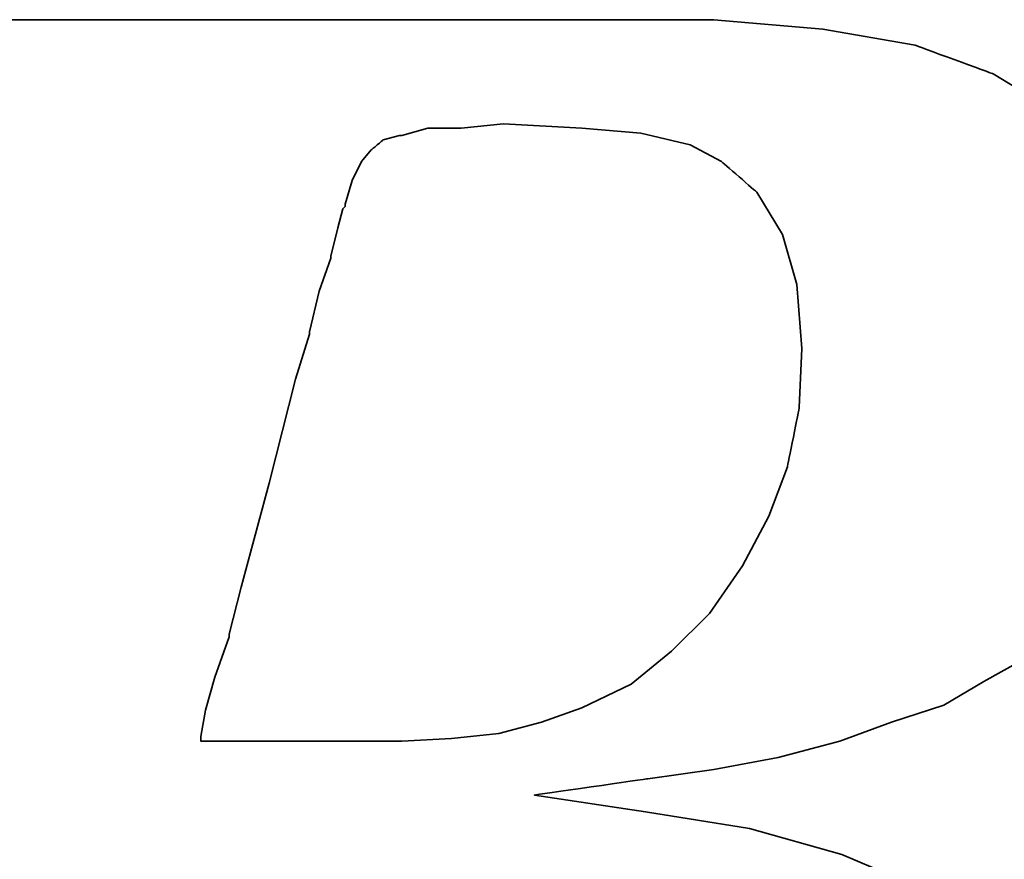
# Model space of a CAD drawing. Header units: millimetres. Extents: x -2774 to 3135, y -1571 to 860.
# Tile 187 of 256: x -2354.68 to -2351.88, y -532.97 to -530.58. Entities that reach past the tile are written whole.
import ezdxf

# ---------------------------------------------------------------- set-up
doc = ezdxf.new("R2010")
doc.units = ezdxf.units.MM
doc.layers.add('DIM', color=4, linetype='CONTINUOUS')
doc.layers.add('layer 1', color=7, linetype='CONTINUOUS')

# ---------------------------------------------------------------- blocks, each defined once
blk = doc.blocks.new('TBI MOTION logo(完整正式版)')
at = {"layer": 'layer 1', "color": 22, "lineweight": 35}
for points, knots in [([(-64.65375, -6.86375), (-64.65375, -6.86375), (-64.84375, -7.29625), (-64.84375, -7.29625), (-64.84375, -7.29625), (-64.84375, -7.29625), (-64.86875, -7.34375), (-64.86875, -7.34375), (-64.86875, -7.34375), (-64.86875, -7.34375), (-64.86875, -7.36875), (-64.86875, -7.36875), (-64.86875, -7.36875), (-64.86875, -7.36875), (-65.15375, -7.65375), (-65.15375, -7.65375), (-65.15375, -7.65375), (-65.15375, -7.65375), (-65.17875, -7.65375), (-65.17875, -7.65375), (-65.17875, -7.65375), (-65.17875, -7.65375), (-65.20375, -7.67875), (-65.20375, -7.67875), (-65.20375, -7.67875), (-65.20375, -7.67875), (-65.58875, -7.87125), (-65.58875, -7.87125), (-65.58875, -7.87125), (-65.58875, -7.87125), (-65.63375, -7.87125), (-65.63375, -7.87125), (-65.63375, -7.87125), (-65.63375, -7.87125), (-65.65875, -7.89375), (-65.65875, -7.89375), (-65.65875, -7.89375), (-65.65875, -7.89375), (-66.09375, -7.94375), (-66.09375, -7.94375), (-66.09375, -7.94375), (-66.09375, -7.94375), (-66.11375, -7.94375), (-66.11375, -7.94375), (-66.11375, -7.94375), (-66.11375, -7.94375), (-66.16375, -7.94375), (-66.16375, -7.94375), (-66.16375, -7.94375), (-66.16375, -7.94375), (-66.30875, -7.94375), (-66.30875, -7.94375), (-66.30875, -7.94375), (-66.30875, -7.94375), (-66.69375, -7.94375), (-66.69375, -7.94375), (-66.69375, -7.94375), (-66.69375, -7.94375), (-67.07375, -7.94375), (-67.07375, -7.94375), (-67.07375, -7.94375), (-67.07375, -7.94375), (-67.12375, -7.94375), (-67.12375, -7.94375), (-67.12375, -7.94375), (-67.12375, -7.94375), (-67.12375, -7.96625), (-67.12375, -7.96625), (-67.12375, -7.96625), (-67.12375, -7.96625), (-67.14875, -7.99125), (-67.14875, -7.99125), (-67.14875, -7.99125), (-67.14875, -7.99125), (-67.24375, -8.34875), (-67.24375, -8.34875), (-67.24375, -8.34875), (-67.24375, -8.34875), (-67.31375, -8.68625), (-67.31375, -8.68625), (-67.31375, -8.68625), (-67.31375, -8.68625), (-67.26875, -8.68625), (-67.26875, -8.68625), (-67.26875, -8.68625), (-67.26875, -8.68625), (-67.07375, -8.68625), (-67.07375, -8.68625), (-67.07375, -8.68625), (-67.07375, -8.68625), (-66.54875, -8.68625), (-66.54875, -8.68625), (-66.54875, -8.68625), (-66.54875, -8.68625), (-65.82625, -8.68625), (-65.82625, -8.68625), (-65.82625, -8.68625), (-65.82625, -8.68625), (-65.01375, -8.68625), (-65.01375, -8.68625), (-65.01375, -8.68625), (-65.01375, -8.68625), (-64.05375, -8.68625), (-64.05375, -8.68625), (-64.05375, -8.68625), (-64.05375, -8.68625), (-62.08375, -8.68625), (-62.08375, -8.68625), (-62.08375, -8.68625), (-62.08375, -8.68625), (-60.06875, -8.68625), (-60.06875, -8.68625), (-60.06875, -8.68625), (-60.06875, -8.68625), (-59.10875, -8.68625), (-59.10875, -8.68625), (-59.10875, -8.68625), (-59.10875, -8.68625), (-58.29375, -8.68625), (-58.29375, -8.68625), (-58.29375, -8.68625), (-58.29375, -8.68625), (-57.57375, -8.68625), (-57.57375, -8.68625), (-57.57375, -8.68625), (-57.57375, -8.68625), (-57.04875, -8.68625), (-57.04875, -8.68625), (-57.04875, -8.68625), (-57.04875, -8.68625), (-56.85375, -8.68625), (-56.85375, -8.68625), (-56.85375, -8.68625), (-56.85375, -8.68625), (-56.70875, -8.68625), (-56.70875, -8.68625), (-56.70875, -8.68625), (-56.70875, -8.68625), (-56.61375, -8.68625), (-56.61375, -8.68625), (-56.61375, -8.68625), (-56.61375, -8.68625), (-56.56875, -8.68625), (-56.56875, -8.68625), (-56.56875, -8.68625), (-56.56875, -8.68625), (-55.65375, -8.63875), (-55.65375, -8.63875), (-55.65375, -8.63875), (-55.65375, -8.63875), (-54.76875, -8.51875), (-54.76875, -8.51875), (-54.76875, -8.51875), (-54.76875, -8.51875), (-53.90375, -8.30375), (-53.90375, -8.30375), (-53.90375, -8.30375), (-53.90375, -8.30375), (-53.08875, -8.03875), (-53.08875, -8.03875), (-53.08875, -8.03875), (-53.08875, -8.03875), (-52.34375, -7.65375), (-52.34375, -7.65375), (-52.34375, -7.65375), (-52.34375, -7.65375), (-51.69875, -7.29625), (-51.69875, -7.29625), (-51.69875, -7.29625), (-51.69875, -7.29625), (-51.21875, -6.91125), (-51.21875, -6.91125), (-51.21875, -6.91125), (-51.21875, -6.91125), (-50.83375, -6.50375), (-50.83375, -6.50375), (-50.83375, -6.50375), (-50.83375, -6.50375), (-50.44875, -5.94875), (-50.44875, -5.94875), (-50.44875, -5.94875), (-50.44875, -5.94875), (-50.13875, -5.30375), (-50.13875, -5.30375), (-50.13875, -5.30375), (-50.13875, -5.30375), (-49.99375, -4.65375), (-49.99375, -4.65375), (-49.99375, -4.65375), (-49.99375, -4.65375), (-49.92375, -3.98375), (-49.92375, -3.98375), (-49.92375, -3.98375), (-49.92375, -3.98375), (-49.99375, -3.19374), (-49.99375, -3.19374), (-49.99375, -3.19374), (-49.99375, -3.19374), (-50.23374, -2.44874), (-50.23374, -2.44874), (-50.23374, -2.44874), (-50.23374, -2.44874), (-50.59375, -1.87374), (-50.59375, -1.87374), (-50.59375, -1.87374), (-50.59375, -1.87374), (-51.09875, -1.31874), (-51.09875, -1.31874), (-51.09875, -1.31874), (-51.09875, -1.31874), (-51.74375, -0.81875), (-51.74375, -0.81875), (-51.74375, -0.81875), (-51.74375, -0.81875), (-52.53875, -0.48125), (-52.53875, -0.48125), (-52.53875, -0.48125), (-52.53875, -0.48125), (-53.47375, -0.21875), (-53.47375, -0.21875), (-53.47375, -0.21875), (-53.47375, -0.21875), (-54.52875, -0.04874), (-54.52875, -0.04874), (-54.52875, -0.04874), (-54.52875, -0.04874), (-55.65375, 0.12125), (-55.65375, 0.12125), (-55.65375, 0.12125), (-55.65375, 0.12125), (-54.50375, 0.28624), (-54.50375, 0.28624), (-54.50375, 0.28624), (-54.50375, 0.28624), (-53.83375, 0.38124), (-53.83375, 0.38124), (-53.83375, 0.38124), (-53.83375, 0.38124), (-53.18375, 0.50125), (-53.18375, 0.50125), (-53.18375, 0.50125), (-53.18375, 0.50125), (-52.55875, 0.66874), (-52.55875, 0.66874), (-52.55875, 0.66874), (-52.55875, 0.66874), (-52.03375, 0.86124), (-52.03375, 0.86124), (-52.03375, 0.86124), (-52.03375, 0.86124), (-51.50374, 1.03124), (-51.50374, 1.03124), (-51.50374, 1.03124), (-51.50374, 1.03124), (-51.09875, 1.27125), (-51.09875, 1.27125), (-51.09875, 1.27125), (-51.09875, 1.27125), (-50.71375, 1.48624), (-50.71375, 1.48624), (-50.71375, 1.48624), (-50.71375, 1.48624), (-50.37625, 1.77625), (-50.37625, 1.77625), (-50.37625, 1.77625), (-50.37625, 1.77625), (-49.82375, 2.37625), (-49.82375, 2.37625), (-49.82375, 2.37625), (-49.82375, 2.37625), (-49.41875, 2.99625), (-49.41875, 2.99625), (-49.41875, 2.99625), (-49.41875, 2.99625), (-49.22375, 3.76625), (-49.22375, 3.76625), (-49.22375, 3.76625), (-49.22375, 3.76625), (-49.15375, 4.50874), (-49.15375, 4.50874), (-49.15375, 4.50874), (-49.15375, 4.50874), (-49.20375, 5.25125), (-49.20375, 5.25125), (-49.20375, 5.25125), (-49.20375, 5.25125), (-49.41875, 5.92625), (-49.41875, 5.92625), (-49.41875, 5.92625), (-49.41875, 5.92625), (-49.77875, 6.47625), (-49.77875, 6.47625), (-49.77875, 6.47625), (-49.77875, 6.47625), (-50.33125, 7.02624), (-50.33125, 7.02624), (-50.33125, 7.02624), (-50.33125, 7.02624), (-51.00125, 7.43625), (-51.00125, 7.43625), (-51.00125, 7.43625), (-51.00125, 7.43625), (-51.79375, 7.72625), (-51.79375, 7.72625), (-51.79375, 7.72625), (-51.79375, 7.72625), (-52.72875, 7.89124), (-52.72875, 7.89124), (-52.72875, 7.89124), (-52.72875, 7.89124), (-53.83375, 7.98625), (-53.83375, 7.98625), (-53.83375, 7.98625), (-53.83375, 7.98625), (-53.92875, 7.98625), (-53.92875, 7.98625), (-53.92875, 7.98625), (-53.92875, 7.98625), (-54.26375, 7.98625), (-54.26375, 7.98625), (-54.26375, 7.98625), (-54.26375, 7.98625), (-54.74375, 7.98625), (-54.74375, 7.98625), (-54.74375, 7.98625), (-54.74375, 7.98625), (-55.36875, 7.98625), (-55.36875, 7.98625), (-55.36875, 7.98625), (-55.36875, 7.98625), (-56.13375, 7.98625), (-56.13375, 7.98625), (-56.13375, 7.98625), (-56.13375, 7.98625), (-56.94875, 7.98625), (-56.94875, 7.98625), (-56.94875, 7.98625), (-56.94875, 7.98625), (-58.77625, 7.98625), (-58.77625, 7.98625), (-58.77625, 7.98625), (-58.77625, 7.98625), (-60.59875, 7.98625), (-60.59875, 7.98625), (-60.59875, 7.98625), (-60.59875, 7.98625), (-61.41375, 7.98625), (-61.41375, 7.98625), (-61.41375, 7.98625), (-61.41375, 7.98625), (-62.17875, 7.98625), (-62.17875, 7.98625), (-62.17875, 7.98625), (-62.17875, 7.98625), (-62.80375, 7.98625), (-62.80375, 7.98625), (-62.80375, 7.98625), (-62.80375, 7.98625), (-63.30625, 7.98625), (-63.30625, 7.98625), (-63.30625, 7.98625), (-63.30625, 7.98625), (-63.57375, 7.98625), (-63.57375, 7.98625), (-63.57375, 7.98625), (-63.57375, 7.98625), (-63.57375, 7.96375), (-63.57375, 7.96375), (-63.57375, 7.96375), (-63.57375, 7.96375), (-63.59875, 7.94125), (-63.59875, 7.94125), (-63.59875, 7.94125), (-63.59875, 7.94125), (-63.69375, 7.55625), (-63.69375, 7.55625), (-63.69375, 7.55625), (-63.69375, 7.55625), (-63.76375, 7.24624), (-63.76375, 7.24624), (-63.76375, 7.24624), (-63.76375, 7.24624), (-63.23875, 7.24624), (-63.23875, 7.24624), (-63.23875, 7.24624), (-63.23875, 7.24624), (-62.75875, 7.24624), (-62.75875, 7.24624), (-62.75875, 7.24624), (-62.75875, 7.24624), (-62.61125, 7.24624), (-62.61125, 7.24624), (-62.61125, 7.24624), (-62.61125, 7.24624), (-62.56625, 7.24624), (-62.56625, 7.24624), (-62.56625, 7.24624), (-62.56625, 7.24624), (-62.22875, 7.24624), (-62.22875, 7.24624), (-62.22875, 7.24624), (-62.22875, 7.24624), (-62.20375, 7.24624), (-62.20375, 7.24624), (-62.20375, 7.24624), (-62.20375, 7.24624), (-62.17875, 7.21875), (-62.17875, 7.21875), (-62.17875, 7.21875), (-62.17875, 7.21875), (-61.96375, 7.17125), (-61.96375, 7.17125), (-61.96375, 7.17125), (-61.96375, 7.17125), (-61.72375, 7.12624), (-61.72375, 7.12624), (-61.72375, 7.12624), (-61.72375, 7.12624), (-61.70375, 7.12624), (-61.70375, 7.12624), (-61.70375, 7.12624), (-61.70375, 7.12624), (-61.55875, 7.07624), (-61.55875, 7.07624), (-61.55875, 7.07624), (-61.55875, 7.07624), (-61.50875, 7.07624), (-61.50875, 7.07624), (-61.50875, 7.07624), (-61.50875, 7.07624), (-61.48375, 7.02624), (-61.48375, 7.02624), (-61.48375, 7.02624), (-61.48375, 7.02624), (-61.31875, 6.83375), (-61.31875, 6.83375), (-61.31875, 6.83375), (-61.31875, 6.83375), (-61.29375, 6.81125), (-61.29375, 6.81125), (-61.29375, 6.81125), (-61.29375, 6.81125), (-61.29375, 6.78625), (-61.29375, 6.78625), (-61.29375, 6.78625), (-61.29375, 6.78625), (-61.19875, 6.50124), (-61.19875, 6.50124), (-61.19875, 6.50124), (-61.19875, 6.50124), (-61.17375, 6.45124), (-61.17375, 6.45124), (-61.17375, 6.45124), (-61.17375, 6.45124), (-61.19875, 6.40625), (-61.19875, 6.40625), (-61.19875, 6.40625), (-61.19875, 6.40625), (-61.26875, 5.99624), (-61.26875, 5.99624), (-61.26875, 5.99624), (-61.26875, 5.99624), (-61.26875, 5.85125), (-61.26875, 5.85125), (-61.26875, 5.85125), (-61.26875, 5.85125), (-61.26875, 5.82625), (-61.26875, 5.82625), (-61.26875, 5.82625), (-61.26875, 5.82625), (-61.29375, 5.80625), (-61.29375, 5.80625), (-61.29375, 5.80625), (-61.29375, 5.80625), (-61.34125, 5.66125), (-61.34125, 5.66125), (-61.34125, 5.66125), (-61.34125, 5.66125), (-61.41375, 5.44625), (-61.41375, 5.44625), (-61.41375, 5.44625), (-61.41375, 5.44625), (-61.48375, 5.15625), (-61.48375, 5.15625), (-61.48375, 5.15625), (-61.48375, 5.15625), (-61.58375, 4.82124), (-61.58375, 4.82124), (-61.58375, 4.82124), (-61.58375, 4.82124), (-61.79875, 4.00375), (-61.79875, 4.00375), (-61.79875, 4.00375), (-61.79875, 4.00375), (-62.05875, 2.99625), (-62.05875, 2.99625), (-62.05875, 2.99625), (-62.05875, 2.99625), (-62.34875, 1.91625), (-62.34875, 1.91625), (-62.34875, 1.91625), (-62.34875, 1.91625), (-62.97375, -0.41124), (-62.97375, -0.41124), (-62.97375, -0.41124), (-62.97375, -0.41124), (-63.59875, -2.75875), (-63.59875, -2.75875), (-63.59875, -2.75875), (-63.59875, -2.75875), (-63.88375, -3.86374), (-63.88375, -3.86374), (-63.88375, -3.86374), (-63.88375, -3.86374), (-64.14875, -4.82374), (-64.14875, -4.82374), (-64.14875, -4.82374), (-64.14875, -4.82374), (-64.36375, -5.64125), (-64.36375, -5.64125), (-64.36375, -5.64125), (-64.36375, -5.64125), (-64.43625, -5.97625), (-64.43625, -5.97625), (-64.43625, -5.97625), (-64.43625, -5.97625), (-64.50875, -6.28625), (-64.50875, -6.28625), (-64.50875, -6.28625), (-64.50875, -6.28625), (-64.50875, -6.30875), (-64.50875, -6.30875), (-64.50875, -6.30875), (-64.50875, -6.30875), (-64.57875, -6.50375), (-64.57875, -6.50375), (-64.57875, -6.50375), (-64.57875, -6.50375), (-64.62875, -6.69625), (-64.62875, -6.69625), (-64.62875, -6.69625), (-64.62875, -6.69625), (-64.62875, -6.76875), (-64.62875, -6.76875), (-64.62875, -6.76875), (-64.62875, -6.76875), (-64.62875, -6.81375), (-64.62875, -6.81375), (-64.62875, -6.81375), (-64.62875, -6.81375), (-64.62875, -6.83875), (-64.62875, -6.83875), (-64.62875, -6.83875), (-64.62875, -6.83875), (-64.65375, -6.86375), (-64.65375, -6.86375)], [0, 0, 0, 0, 0.0071942, 0.0071942, 0.0071942, 0.0071943, 0.0143885, 0.0143885, 0.0143885, 0.0143885, 0.0215827, 0.0215827, 0.0215827, 0.0215827, 0.028777, 0.028777, 0.028777, 0.028777, 0.0359712, 0.0359712, 0.0359712, 0.0359712, 0.0431655, 0.0431655, 0.0431655, 0.0431655, 0.0503597, 0.0503597, 0.0503597, 0.0503597, 0.057554, 0.057554, 0.057554, 0.057554, 0.0647482, 0.0647482, 0.0647482, 0.0647482, 0.0719424, 0.0719424, 0.0719424, 0.0719425, 0.0791367, 0.0791367, 0.0791367, 0.0791367, 0.0863309, 0.0863309, 0.0863309, 0.0863309, 0.0935252, 0.0935252, 0.0935252, 0.0935252, 0.1007194, 0.1007194, 0.1007194, 0.1007194, 0.1079137, 0.1079137, 0.1079137, 0.1079137, 0.1151079, 0.1151079, 0.1151079, 0.1151079, 0.1223022, 0.1223022, 0.1223022, 0.1223022, 0.1294964, 0.1294964, 0.1294964, 0.1294964, 0.1366906, 0.1366906, 0.1366906, 0.1366907, 0.1438849, 0.1438849, 0.1438849, 0.1438849, 0.1510791, 0.1510791, 0.1510791, 0.1510791, 0.1582734, 0.1582734, 0.1582734, 0.1582734, 0.1654676, 0.1654676, 0.1654676, 0.1654676, 0.1726619, 0.1726619, 0.1726619, 0.1726619, 0.1798561, 0.1798561, 0.1798561, 0.1798561, 0.1870504, 0.1870504, 0.1870504, 0.1870504, 0.1942446, 0.1942446, 0.1942446, 0.1942446, 0.2014388, 0.2014388, 0.2014388, 0.2014389, 0.2086331, 0.2086331, 0.2086331, 0.2086331, 0.2158273, 0.2158273, 0.2158273, 0.2158273, 0.2230216, 0.2230216, 0.2230216, 0.2230216, 0.2302158, 0.2302158, 0.2302158, 0.2302158, 0.2374101, 0.2374101, 0.2374101, 0.2374101, 0.2446043, 0.2446043, 0.2446043, 0.2446043, 0.2517986, 0.2517986, 0.2517986, 0.2517986, 0.2589928, 0.2589928, 0.2589928, 0.2589928, 0.2661871, 0.2661871, 0.2661871, 0.2661871, 0.2733813, 0.2733813, 0.2733813, 0.2733813, 0.2805755, 0.2805755, 0.2805755, 0.2805755, 0.2877698, 0.2877698, 0.2877698, 0.2877698, 0.294964, 0.294964, 0.294964, 0.294964, 0.3021583, 0.3021583, 0.3021583, 0.3021583, 0.3093525, 0.3093525, 0.3093525, 0.3093525, 0.3165468, 0.3165468, 0.3165468, 0.3165468, 0.323741, 0.323741, 0.323741, 0.323741, 0.3309353, 0.3309353, 0.3309353, 0.3309353, 0.3381295, 0.3381295, 0.3381295, 0.3381295, 0.3453237, 0.3453237, 0.3453237, 0.3453238, 0.352518, 0.352518, 0.352518, 0.352518, 0.3597122, 0.3597122, 0.3597122, 0.3597122, 0.3669065, 0.3669065, 0.3669065, 0.3669065, 0.3741007, 0.3741007, 0.3741007, 0.3741007, 0.381295, 0.381295, 0.381295, 0.381295, 0.3884892, 0.3884892, 0.3884892, 0.3884892, 0.3956835, 0.3956835, 0.3956835, 0.3956835, 0.4028777, 0.4028777, 0.4028777, 0.4028777, 0.4100719, 0.4100719, 0.4100719, 0.410072, 0.4172662, 0.4172662, 0.4172662, 0.4172662, 0.4244604, 0.4244604, 0.4244604, 0.4244604, 0.4316547, 0.4316547, 0.4316547, 0.4316547, 0.4388489, 0.4388489, 0.4388489, 0.4388489, 0.4460432, 0.4460432, 0.4460432, 0.4460432, 0.4532374, 0.4532374, 0.4532374, 0.4532374, 0.4604317, 0.4604317, 0.4604317, 0.4604317, 0.4676259, 0.4676259, 0.4676259, 0.4676259, 0.4748201, 0.4748201, 0.4748201, 0.4748202, 0.4820144, 0.4820144, 0.4820144, 0.4820144, 0.4892086, 0.4892086, 0.4892086, 0.4892086, 0.4964029, 0.4964029, 0.4964029, 0.4964029, 0.5035971, 0.5035971, 0.5035971, 0.5035971, 0.5107914, 0.5107914, 0.5107914, 0.5107914, 0.5179856, 0.5179856, 0.5179856, 0.5179856, 0.5251799, 0.5251799, 0.5251799, 0.5251799, 0.5323741, 0.5323741, 0.5323741, 0.5323741, 0.5395683, 0.5395683, 0.5395683, 0.5395684, 0.5467626, 0.5467626, 0.5467626, 0.5467626, 0.5539568, 0.5539568, 0.5539568, 0.5539568, 0.5611511, 0.5611511, 0.5611511, 0.5611511, 0.5683453, 0.5683453, 0.5683453, 0.5683453, 0.5755396, 0.5755396, 0.5755396, 0.5755396, 0.5827338, 0.5827338, 0.5827338, 0.5827338, 0.5899281, 0.5899281, 0.5899281, 0.5899281, 0.5971223, 0.5971223, 0.5971223, 0.5971223, 0.6043165, 0.6043165, 0.6043165, 0.6043166, 0.6115108, 0.6115108, 0.6115108, 0.6115108, 0.618705, 0.618705, 0.618705, 0.618705, 0.6258993, 0.6258993, 0.6258993, 0.6258993, 0.6330935, 0.6330935, 0.6330935, 0.6330935, 0.6402878, 0.6402878, 0.6402878, 0.6402878, 0.647482, 0.647482, 0.647482, 0.647482, 0.6546763, 0.6546763, 0.6546763, 0.6546763, 0.6618705, 0.6618705, 0.6618705, 0.6618705, 0.6690647, 0.6690647, 0.6690647, 0.6690648, 0.676259, 0.676259, 0.676259, 0.676259, 0.6834532, 0.6834532, 0.6834532, 0.6834532, 0.6906475, 0.6906475, 0.6906475, 0.6906475, 0.6978417, 0.6978417, 0.6978417, 0.6978417, 0.705036, 0.705036, 0.705036, 0.705036, 0.7122302, 0.7122302, 0.7122302, 0.7122302, 0.7194245, 0.7194245, 0.7194245, 0.7194245, 0.7266187, 0.7266187, 0.7266187, 0.7266187, 0.7338129, 0.7338129, 0.7338129, 0.733813, 0.7410072, 0.7410072, 0.7410072, 0.7410072, 0.7482014, 0.7482014, 0.7482014, 0.7482014, 0.7553957, 0.7553957, 0.7553957, 0.7553957, 0.7625899, 0.7625899, 0.7625899, 0.7625899, 0.7697842, 0.7697842, 0.7697842, 0.7697842, 0.7769784, 0.7769784, 0.7769784, 0.7769784, 0.7841727, 0.7841727, 0.7841727, 0.7841727, 0.7913669, 0.7913669, 0.7913669, 0.7913669, 0.7985612, 0.7985612, 0.7985612, 0.7985612, 0.8057554, 0.8057554, 0.8057554, 0.8057554, 0.8129496, 0.8129496, 0.8129496, 0.8129497, 0.8201439, 0.8201439, 0.8201439, 0.8201439, 0.8273381, 0.8273381, 0.8273381, 0.8273381, 0.8345324, 0.8345324, 0.8345324, 0.8345324, 0.8417266, 0.8417266, 0.8417266, 0.8417266, 0.8489209, 0.8489209, 0.8489209, 0.8489209, 0.8561151, 0.8561151, 0.8561151, 0.8561151, 0.8633094, 0.8633094, 0.8633094, 0.8633094, 0.8705036, 0.8705036, 0.8705036, 0.8705036, 0.8776978, 0.8776978, 0.8776978, 0.8776979, 0.8848921, 0.8848921, 0.8848921, 0.8848921, 0.8920863, 0.8920863, 0.8920863, 0.8920863, 0.8992806, 0.8992806, 0.8992806, 0.8992806, 0.9064748, 0.9064748, 0.9064748, 0.9064748, 0.9136691, 0.9136691, 0.9136691, 0.9136691, 0.9208633, 0.9208633, 0.9208633, 0.9208633, 0.9280576, 0.9280576, 0.9280576, 0.9280576, 0.9352518, 0.9352518, 0.9352518, 0.9352518, 0.942446, 0.942446, 0.942446, 0.9424461, 0.9496403, 0.9496403, 0.9496403, 0.9496403, 0.9568345, 0.9568345, 0.9568345, 0.9568345, 0.9640288, 0.9640288, 0.9640288, 0.9640288, 0.971223, 0.971223, 0.971223, 0.971223, 0.9784173, 0.9784173, 0.9784173, 0.9784173, 0.9856115, 0.9856115, 0.9856115, 0.9856115, 0.9928058, 0.9928058, 0.9928058, 0.9928058, 1, 1, 1, 1]), ([(-57.50375, 6.35625), (-57.50375, 6.35625), (-57.57375, 6.11625), (-57.57375, 6.11625), (-57.57375, 6.11625), (-57.57375, 6.11625), (-57.57375, 6.09125), (-57.57375, 6.09125), (-57.57375, 6.09125), (-57.57375, 6.09125), (-57.59875, 6.06625), (-57.59875, 6.06625), (-57.59875, 6.06625), (-57.59875, 6.06625), (-57.64875, 5.87625), (-57.64875, 5.87625), (-57.64875, 5.87625), (-57.64875, 5.87625), (-57.71875, 5.58875), (-57.71875, 5.58875), (-57.71875, 5.58875), (-57.71875, 5.58875), (-57.71875, 5.56625), (-57.71875, 5.56625), (-57.71875, 5.56625), (-57.71875, 5.56625), (-57.83875, 5.23125), (-57.83875, 5.23125), (-57.83875, 5.23125), (-57.83875, 5.23125), (-57.93625, 4.82124), (-57.93625, 4.82124), (-57.93625, 4.82124), (-57.93625, 4.82124), (-57.93625, 4.79624), (-57.93625, 4.79624), (-57.93625, 4.79624), (-57.93625, 4.79624), (-58.07875, 4.34125), (-58.07875, 4.34125), (-58.07875, 4.34125), (-58.07875, 4.34125), (-58.34375, 3.28625), (-58.34375, 3.28625), (-58.34375, 3.28625), (-58.34375, 3.28625), (-58.62875, 2.23124), (-58.62875, 2.23124), (-58.62875, 2.23124), (-58.62875, 2.23124), (-58.74875, 1.75125), (-58.74875, 1.75125), (-58.74875, 1.75125), (-58.74875, 1.75125), (-58.74875, 1.72625), (-58.74875, 1.72625), (-58.74875, 1.72625), (-58.74875, 1.72625), (-58.89375, 1.31625), (-58.89375, 1.31625), (-58.89375, 1.31625), (-58.89375, 1.31625), (-58.98875, 0.98124), (-58.98875, 0.98124), (-58.98875, 0.98124), (-58.98875, 0.98124), (-59.03875, 0.71625), (-59.03875, 0.71625), (-59.03875, 0.71625), (-59.03875, 0.71625), (-59.03875, 0.66874), (-59.03875, 0.66874), (-59.03875, 0.66874), (-59.03875, 0.66874), (-58.91875, 0.66874), (-58.91875, 0.66874), (-58.91875, 0.66874), (-58.91875, 0.66874), (-58.53375, 0.66874), (-58.53375, 0.66874), (-58.53375, 0.66874), (-58.53375, 0.66874), (-58.10375, 0.66874), (-58.10375, 0.66874), (-58.10375, 0.66874), (-58.10375, 0.66874), (-57.66875, 0.66874), (-57.66875, 0.66874), (-57.66875, 0.66874), (-57.66875, 0.66874), (-57.33375, 0.66874), (-57.33375, 0.66874), (-57.33375, 0.66874), (-57.33375, 0.66874), (-57.09375, 0.66874), (-57.09375, 0.66874), (-57.09375, 0.66874), (-57.09375, 0.66874), (-56.99875, 0.66874), (-56.99875, 0.66874), (-56.99875, 0.66874), (-56.99875, 0.66874), (-56.49375, 0.69374), (-56.49375, 0.69374), (-56.49375, 0.69374), (-56.49375, 0.69374), (-56.01375, 0.74374), (-56.01375, 0.74374), (-56.01375, 0.74374), (-56.01375, 0.74374), (-55.58375, 0.86124), (-55.58375, 0.86124), (-55.58375, 0.86124), (-55.58375, 0.86124), (-55.17375, 1.00624), (-55.17375, 1.00624), (-55.17375, 1.00624), (-55.17375, 1.00624), (-54.67375, 1.24625), (-54.67375, 1.24625), (-54.67375, 1.24625), (-54.67375, 1.24625), (-54.26375, 1.58124), (-54.26375, 1.58124), (-54.26375, 1.58124), (-54.26375, 1.58124), (-53.87875, 1.96374), (-53.87875, 1.96374), (-53.87875, 1.96374), (-53.87875, 1.96374), (-53.54375, 2.44625), (-53.54375, 2.44625), (-53.54375, 2.44625), (-53.54375, 2.44625), (-53.27875, 2.95125), (-53.27875, 2.95125), (-53.27875, 2.95125), (-53.27875, 2.95125), (-53.08875, 3.45124), (-53.08875, 3.45124), (-53.08875, 3.45124), (-53.08875, 3.45124), (-52.96875, 4.05124), (-52.96875, 4.05124), (-52.96875, 4.05124), (-52.96875, 4.05124), (-52.94375, 4.65125), (-52.94375, 4.65125), (-52.94375, 4.65125), (-52.94375, 4.65125), (-52.99375, 5.30125), (-52.99375, 5.30125), (-52.99375, 5.30125), (-52.99375, 5.30125), (-53.13875, 5.80625), (-53.13875, 5.80625), (-53.13875, 5.80625), (-53.13875, 5.80625), (-53.39875, 6.23625), (-53.39875, 6.23625), (-53.39875, 6.23625), (-53.39875, 6.23625), (-53.75875, 6.54875), (-53.75875, 6.54875), (-53.75875, 6.54875), (-53.75875, 6.54875), (-54.07375, 6.71625), (-54.07375, 6.71625), (-54.07375, 6.71625), (-54.07375, 6.71625), (-54.57375, 6.83375), (-54.57375, 6.83375), (-54.57375, 6.83375), (-54.57375, 6.83375), (-55.17375, 6.88625), (-55.17375, 6.88625), (-55.17375, 6.88625), (-55.17375, 6.88625), (-55.96875, 6.93125), (-55.96875, 6.93125), (-55.96875, 6.93125), (-55.96875, 6.93125), (-56.39875, 6.88625), (-56.39875, 6.88625), (-56.39875, 6.88625), (-56.39875, 6.88625), (-56.42125, 6.88625), (-56.42125, 6.88625), (-56.42125, 6.88625), (-56.42125, 6.88625), (-56.73375, 6.88625), (-56.73375, 6.88625), (-56.73375, 6.88625), (-56.73375, 6.88625), (-56.99875, 6.81125), (-56.99875, 6.81125), (-56.99875, 6.81125), (-56.99875, 6.81125), (-57.02375, 6.81125), (-57.02375, 6.81125), (-57.02375, 6.81125), (-57.02375, 6.81125), (-57.18875, 6.76625), (-57.18875, 6.76625), (-57.18875, 6.76625), (-57.18875, 6.76625), (-57.30875, 6.66625), (-57.30875, 6.66625), (-57.30875, 6.66625), (-57.30875, 6.66625), (-57.40875, 6.54875), (-57.40875, 6.54875), (-57.40875, 6.54875), (-57.40875, 6.54875), (-57.50375, 6.35625), (-57.50375, 6.35625)], [0, 0, 0, 0, 0.0185185, 0.0185185, 0.0185185, 0.0185185, 0.037037, 0.037037, 0.037037, 0.037037, 0.0555556, 0.0555556, 0.0555556, 0.0555556, 0.0740741, 0.0740741, 0.0740741, 0.0740741, 0.0925926, 0.0925926, 0.0925926, 0.0925926, 0.1111111, 0.1111111, 0.1111111, 0.1111111, 0.1296296, 0.1296296, 0.1296296, 0.1296296, 0.1481481, 0.1481481, 0.1481481, 0.1481482, 0.1666667, 0.1666667, 0.1666667, 0.1666667, 0.1851852, 0.1851852, 0.1851852, 0.1851852, 0.2037037, 0.2037037, 0.2037037, 0.2037037, 0.2222222, 0.2222222, 0.2222222, 0.2222222, 0.2407407, 0.2407407, 0.2407407, 0.2407408, 0.2592593, 0.2592593, 0.2592593, 0.2592593, 0.2777778, 0.2777778, 0.2777778, 0.2777778, 0.2962963, 0.2962963, 0.2962963, 0.2962963, 0.3148148, 0.3148148, 0.3148148, 0.3148148, 0.3333333, 0.3333333, 0.3333333, 0.3333333, 0.3518519, 0.3518519, 0.3518519, 0.3518519, 0.3703704, 0.3703704, 0.3703704, 0.3703704, 0.3888889, 0.3888889, 0.3888889, 0.3888889, 0.4074074, 0.4074074, 0.4074074, 0.4074074, 0.4259259, 0.4259259, 0.4259259, 0.4259259, 0.4444444, 0.4444444, 0.4444444, 0.4444445, 0.462963, 0.462963, 0.462963, 0.462963, 0.4814815, 0.4814815, 0.4814815, 0.4814815, 0.5, 0.5, 0.5, 0.5, 0.5185185, 0.5185185, 0.5185185, 0.5185185, 0.537037, 0.537037, 0.537037, 0.537037, 0.5555556, 0.5555556, 0.5555556, 0.5555556, 0.5740741, 0.5740741, 0.5740741, 0.5740741, 0.5925926, 0.5925926, 0.5925926, 0.5925926, 0.6111111, 0.6111111, 0.6111111, 0.6111111, 0.6296296, 0.6296296, 0.6296296, 0.6296296, 0.6481481, 0.6481481, 0.6481481, 0.6481482, 0.6666667, 0.6666667, 0.6666667, 0.6666667, 0.6851852, 0.6851852, 0.6851852, 0.6851852, 0.7037037, 0.7037037, 0.7037037, 0.7037037, 0.7222222, 0.7222222, 0.7222222, 0.7222222, 0.7407407, 0.7407407, 0.7407407, 0.7407408, 0.7592593, 0.7592593, 0.7592593, 0.7592593, 0.7777778, 0.7777778, 0.7777778, 0.7777778, 0.7962963, 0.7962963, 0.7962963, 0.7962963, 0.8148148, 0.8148148, 0.8148148, 0.8148148, 0.8333333, 0.8333333, 0.8333333, 0.8333333, 0.8518519, 0.8518519, 0.8518519, 0.8518519, 0.8703704, 0.8703704, 0.8703704, 0.8703704, 0.8888889, 0.8888889, 0.8888889, 0.8888889, 0.9074074, 0.9074074, 0.9074074, 0.9074074, 0.9259259, 0.9259259, 0.9259259, 0.9259259, 0.9444444, 0.9444444, 0.9444444, 0.9444445, 0.962963, 0.962963, 0.962963, 0.962963, 0.9814815, 0.9814815, 0.9814815, 0.9814815, 1, 1, 1, 1])]:
    blk.add_open_spline(points, degree=3, knots=knots, dxfattribs=at)

msp = doc.modelspace()

# ---------------------------------------------------------------- block references
at = {"layer": 'DIM', "color": 7, "xscale": 0.2802190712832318, "yscale": 0.2802190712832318, "zscale": 0.2802190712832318}
msp.add_blockref('TBI MOTION logo(完整正式版)', (-2337.6206, -532.8173), dxfattribs=at)

doc.saveas('drawing.dxf')
